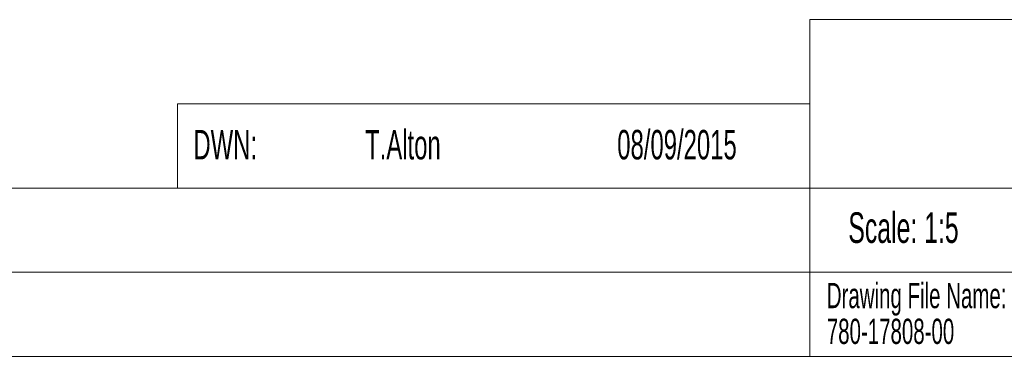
# Model space of a CAD drawing. Header units: millimetres. Extents: x 0 to 2100, y 0 to 1485.
# Tile 56 of 67: x 1150 to 1617, y 35 to 195. Entities that reach past the tile are written whole.
import ezdxf

# ---------------------------------------------------------------- set-up
doc = ezdxf.new("R2010")
doc.units = ezdxf.units.MM
doc.header["$LTSCALE"] = 5
doc.styles.add('SLDTEXTSTYLE0', font='TXT', dxfattribs={"width": 0.605})

# ---------------------------------------------------------------- blocks, each defined once
blk = doc.blocks.new('SW_NOTE_1')
at = {"color": 0, "linetype": 'Continuous', "lineweight": 0, "char_height": 12, "attachment_point": 1, "style": 'SLDTEXTSTYLE0'}
for s, insert in [('Drawing File Name:', (0, 15.47)), ('780-17808-00', (0, -1.53))]:
    blk.add_mtext(s, dxfattribs=dict(at, insert=insert))

msp = doc.modelspace()

# ---------------------------------------------------------------- linework, layer by layer
at = {"color": 7, "linetype": 'Continuous', "lineweight": 0}
for p, q in [((1525, 195), (2065, 195)), ((1525, 195), (1525, 35)), ((1225, 155), (1225, 115)), ((1225, 155), (1525, 155)), ((837.79, 115), (1225, 115)), ((1225, 115), (2065, 115)), ((837.79, 75), (1225, 75)), ((1225, 75), (1825, 75)), ((35, 35), (2065, 35))]:
    msp.add_line(p, q, dxfattribs=at)

# ---------------------------------------------------------------- block references
msp.add_blockref('SW_NOTE_1', (1533.03, 54.42), dxfattribs=at)

# ---------------------------------------------------------------- texts
at = {"color": 7, "linetype": 'Continuous', "lineweight": 0, "style": 'SLDTEXTSTYLE0'}
for s, insert, char_height, attachment_point in [('DWN:', (1232.51, 142.6), 14, 1), ('T.Alton', (1313.98, 142.6), 14, 1), ('08/09/2015', (1433.61, 142.6), 14, 1), ('Finger Guards added', (1003.07, 102.76), 14.5521, 1), ('Scale: 1:5', (1569.41, 103.45), 14.552, 2)]:
    msp.add_mtext(s, dxfattribs=dict(at, insert=insert, char_height=char_height, attachment_point=attachment_point))

doc.saveas('drawing.dxf')
